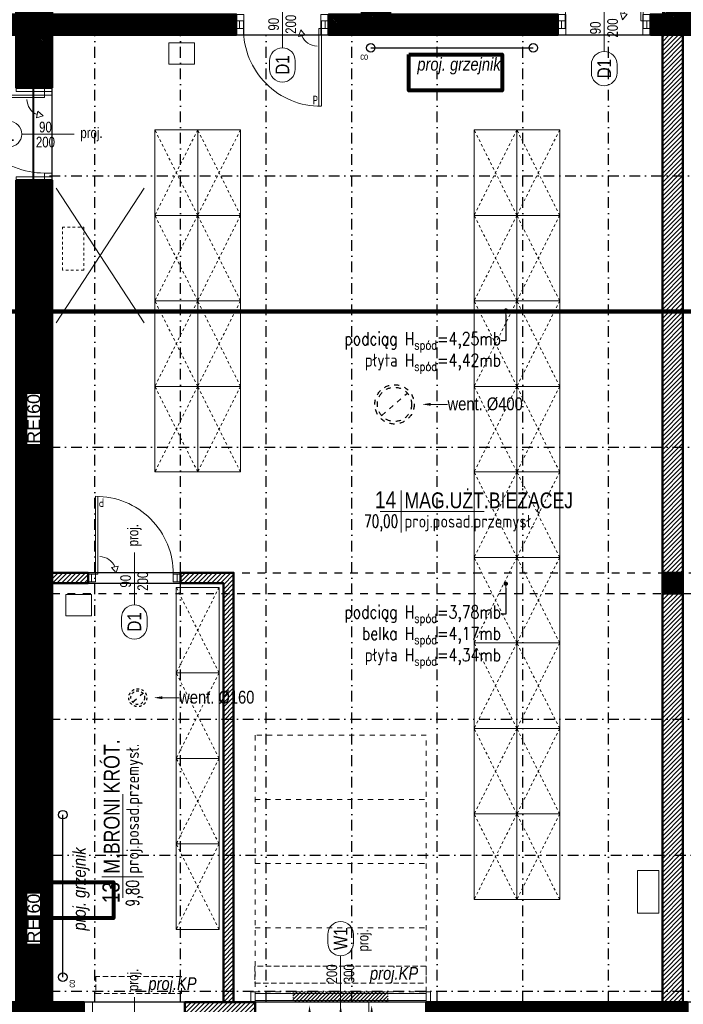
# Model space of a CAD drawing. Header units: centimetres. Extents: x -2715 to 104803, y -1446 to 32152.
# Tile 11 of 27: x 86648 to 87423, y -452 to 700. Entities that reach past the tile are written whole.
import ezdxf
from ezdxf import colors
from ezdxf.entities.mleader import LeaderData, LeaderLine
from ezdxf.enums import TextEntityAlignment as Align
from ezdxf.math import Vec2, Vec3

# ---------------------------------------------------------------- set-up
doc = ezdxf.new("R2010")
doc.units = ezdxf.units.CM
doc.header["$MEASUREMENT"] = 0
for name, pattern in [('Dash', [0.6, 0.3, -0.3]), ('DASHDOT2', [0.5, 0.25, -0.125, 0, -0.125]), ('HIDDEN', [9.525, 6.35, -3.175]), ('HIDDENX2', [19.05, 12.7, -6.35])]:
    doc.linetypes.add(name, pattern=pattern)
for name, color, linetype, lineweight in [('0_TXT', 7, 'Continuous', 15), ('0_TXT niewidoczne', 7, 'Continuous', 15), ('1_ hatch', 8, 'Continuous', 9), ('1_ projection', 9, 'HIDDENX2', 5), ('1_ przerywana  S_CONSTRUCTION', 124, 'DASHDOT2', 25), ('1_ view 1', 7, 'Continuous', 15), ('1_ wall STRUCT', 72, 'Continuous', 50), ('IS_obrys', 6, 'Continuous', 30)]:
    doc.layers.add(name, color=color, linetype=linetype, lineweight=lineweight)
doc.layers.add('1_ area', color=30, linetype='Continuous', lineweight=9, plot=False)
for name, color, linetype, lineweight, true_color in [('1_ doors proj.', 7, 'Continuous', 15, 0x1a8cff), ('1_ hatch proj.', 7, 'Continuous', 9, 0x1a8cff), ('1_ view 4 _ rozbiórka', 7, 'Dash', 9, 0xff0a0a), ('1_ wall STRUCT proj.', 7, 'Continuous', 50, 0x1a8cff), ('1_ wall STRUCT-DIV rozbiorka', 7, 'Continuous', 9, 0xff0a0a), ('2_ doors description proj.', 7, 'Continuous', 15, 0x1a8cff), ('2_ equipment proj._skrzynie', 7, 'Continuous', 9, 0x6a91a9), ('3_ PPOŻ  opisy', 7, 'Continuous', 18, 0x940000)]:
    doc.layers.add(name, color=color, linetype=linetype, lineweight=lineweight, true_color=true_color)
doc.styles.add('ARIAL', font='arial.ttf', dxfattribs={"width": 0.8})
doc.styles.add('BIKTS', font='bikromsw.shx', dxfattribs={"width": 0.85})
doc.styles.add('H_POM', font='ARIALN.TTF', dxfattribs={"width": 0.7, "height": 18})
doc.styles.get("Standard").update_dxf_attribs({"font": 'arial.ttf'})
doc.styles.add('TXT1', font='simplex.shx', dxfattribs={"width": 0.8})
doc.styles.add('TXT_D', font='arial.ttf')
doc.styles.add('TXT_M', font='romans.shx', dxfattribs={"width": 0.75, "oblique": 15})
doc.styles.add('TXT_S', font='romand.shx')
doc.linetypes.add('Rozbiö˘ka', pattern='A,7,[121,msgB.shx,S=1,R=0,X=0.5,Y=-1.826635],7', length=14)
doc.linetypes.add('TRACKS', pattern='A,0.15,[130,ltypeshp.shx,S=0.25,R=0,X=0,Y=0],0.15', length=0.3)
pattern_1 = [(45, (-154, -2e-12), (-2.65165043, 2.65165043), [])]

# ---------------------------------------------------------------- blocks, each defined once
blk = doc.blocks.new('vgfdbn vnbvmnvb')
for p, q in [((-104, 0), (-100.5, 0)), ((-95.5, 0), (-95.5, -9.1)), ((-4.5, -9.1), (-4.5, 0)), ((-4.5, 0), (0, 0)), ((0, 0), (3.5, 0)), ((-95.5, -9.1), (-100, -9.1)), ((-28.6, -10.4), (-23.3, -16.9)), ((-7.3, -9.1), (-7.3, -100)), ((0, -9.1), (-4.5, -9.1)), ((-4.5, -9.1), (-4.5, -100)), ((-23.3, -16.9), (-31, -18.5))]:
    blk.add_line(p, q)
for points in [[(-100, -9.1), (-100, 0), (-104, 0), (-104, -9.1)], [(-95.5, -9.1), (-95.5, 0), (-100, 0), (-100, -9.1)], [(0, -9.1), (0, 0), (-4.5, 0), (-4.5, -9.1)], [(4, -9.1), (4, 0), (0, 0), (0, -9.1)]]:
    blk.add_lwpolyline(points, close=True)
for points in [[(-50, -5.9), (-50, -4.9)], [(-28.6, -10.4), (-31, -18.5)], [(-4.5, -9.1), (-7.3, -9.1)]]:
    blk.add_lwpolyline(points)
for centre, radius, start, end in [((-5.1, -9.6), 90.4, 179.6651, 270.3349), ((-9.5, -10.4), 19.1, 202.5006, 270)]:
    blk.add_arc(centre, radius, start, end)
at = {"insert": (-14.4, -87.7), "char_height": 10, "width": 6.203, "attachment_point": 1, "style": 'H_POM'}
blk.add_mtext('P', dxfattribs=at)
blk = doc.blocks.new('vcfnbvcnbvm')
at = {"linetype": 'Dash', "ltscale": 20}
for points in [[(-205, 6), (-5, 6), (-5, 306), (-205, 306), (-205, 6)], [(-205, 231), (-5, 231)], [(-205, 156), (-5, 156)], [(-205, 81), (-5, 81)]]:
    blk.add_lwpolyline(points, dxfattribs=at)
for points in [[(-210, 6), (-205, 6), (-205, -6), (-210, -6), (-210, 6)], [(-210, 6), (-205, 6), (-205, -6), (-210, -6), (-210, 6)], [(-205, 4), (-5, 4), (-5, -4), (-205, -4), (-205, 6)], [(0, 6), (-5, 6), (-5, -6), (0, -6), (0, 6)], [(0, 6), (-5, 6), (-5, -6), (0, -6), (0, 6)]]:
    blk.add_lwpolyline(points)
blk = doc.blocks.new('_OZN.DRZWI')
blk.add_line((0, 0), (61.1, 0))
blk.add_lwpolyline([(-15, 15, -1), (-15, -15), (-25, -15, -1), (-25, 15)], format="xyb", close=True)
at = {"style": 'BIKTS', "width": 0.8}
blk.add_attdef('WYSOK', text='', height=8, rotation=0, dxfattribs=at).set_placement((27.6, 12.7), align=Align.TOP_CENTER)
for p in [(-20, 0), (75.1, 0)]:
    blk.add_attdef('OZN', text='', height=8, rotation=0, dxfattribs=at).set_placement(p, align=Align.MIDDLE)
blk.add_attdef('SZEROK', text='', height=8, rotation=0, dxfattribs=at).set_placement((27.6, -12.4), align=Align.CENTER)
blk = doc.blocks.new('VFDGFDHGF')
for p, q in [((4, 4.5), (0.5, 4.5)), ((8.5, 4.5), (4, 4.5)), ((8.5, -4.5), (8.5, 4.5)), ((99.5, 4.5), (99.5, -4.5)), ((108, 4.5), (104.5, 4.5)), ((4, -4.5), (8.5, -4.5)), ((8.5, -4.5), (8.5, -95.5)), ((11.3, -4.5), (11.3, -95.4)), ((32.6, -5.8), (27.3, -12.4)), ((99.5, -4.5), (104, -4.5)), ((27.3, -12.4), (35, -13.9))]:
    blk.add_line(p, q)
for points in [[(0, -4.5), (0, 4.5), (4, 4.5), (4, -4.5)], [(4, -4.5), (4, 4.5), (8.5, 4.5), (8.5, -4.5)], [(99.5, -4.5), (99.5, 4.5), (104, 4.5), (104, -4.5)], [(104, -4.5), (104, 4.5), (108, 4.5), (108, -4.5)]]:
    blk.add_lwpolyline(points, close=True)
for points in [[(8.5, -4.5), (11.3, -4.5)], [(32.6, -5.8), (35, -13.9)], [(54, -1.4), (54, -0.4)]]:
    blk.add_lwpolyline(points)
for centre, radius, start, end in [((9.1, -5.1), 90.4, 269.6651, 0.3349), ((13.5, -5.8), 19.1, 270, 337.4994)]:
    blk.add_arc(centre, radius, start, end)
at = {"insert": (18.4, -83.2), "char_height": 10, "width": 6.203, "attachment_point": 3, "style": 'H_POM'}
blk.add_mtext('L', dxfattribs=at)
blk = doc.blocks.new('fdgdfhfbgfh')
at = {"linetype": 'TRACKS', "ltscale": 10}
blk.add_lwpolyline([(0, 0), (190, 0)], dxfattribs=at)
for centre in [(0, 0), (190, 0)]:
    blk.add_circle(centre, 5)
at = {"style": 'BIKTS', "width": 0.8}
blk.add_attdef('W', text='', height=8, rotation=0, dxfattribs=at).set_placement((-7.6, -6.1), align=Align.TOP_CENTER)
blk = doc.blocks.new('MET')
at = {"layer": '0_TXT niewidoczne'}
for p, q in [((0, -20), (0, 20)), ((-20, 0), (78.66, 0))]:
    blk.add_line(p, q, dxfattribs=at)
at = {"style": 'TXT_D', "width": 0.8, "flags": 4}
blk.add_attdef('NUMER', text='', height=15, dxfattribs=at).set_placement((-6.73, 3.76), align=Align.RIGHT)
blk.add_attdef('NAZWA', (4.15, 3.76), '', height=15, dxfattribs=at)
at = {"layer": '0_TXT niewidoczne', "style": 'TXT_M', "width": 0.8, "flags": 4}
blk.add_attdef('M2', text='', height=12, dxfattribs=at).set_placement((-6.06, -15.36), align=Align.RIGHT)
blk.add_attdef('POSADZKA', (4.15, -15.36), '', height=12, dxfattribs=at)
blk = doc.blocks.new('_DOT')
at = {"color": 0, "linetype": 'ByBlock'}
blk.add_line((-0.5, 0), (-1, 0), dxfattribs=at)
at = {"color": 0, "linetype": 'ByBlock', "const_width": 0.5}
blk.add_lwpolyline([(-0.25, 0, 1), (0.25, 0, 1)], format="xyb", close=True, dxfattribs=at)
blk = doc.blocks.new('RDFEWFGRDGBFH')
at = {"layer": '0_TXT', "color": 150, "linetype": 'ByBlock', "lineweight": -2}
blk.add_line((0, -10), (0, -19.6), dxfattribs=at)
blk.add_open_spline([(0, -19.6), (-1.2, -20.8), (-4.4, -23.7), (4.7, -26.4), (0.8, -31.3), (-0.9, -32.6), (-1.1, -32.7)], degree=3, knots=[0, 0, 0, 0, 4.027858, 10.239386, 15.868897, 16.708323, 16.708323, 16.708323, 16.708323], dxfattribs=at)
at = {"layer": '0_TXT', "color": 150}
blk.add_solid([(-1.7, -10), (0, 0), (1.7, -10)], dxfattribs=at)
blk = doc.blocks.new('NAWIEW')
at = {"layer": '1_ hatch proj.', "linetype": 'Dash', "ltscale": 5}
h = blk.add_hatch(dxfattribs=at)
h.set_pattern_fill('ANSI31', color=256, scale=25)
h.set_pattern_definition([(45, (-87022.5463, 436.0692), (-2.20970869, 2.20970869), [])])
h.paths.add_polyline_path([(-55.3, -13), (55.3, -13), (55.3, -1), (-55.3, -1)])
blk.add_lwpolyline([(-55.3, -13), (55.3, -13), (55.3, -1), (-55.3, -1)], close=True, dxfattribs=at)
at = {"layer": '0_TXT'}
for p in [(-36.3, -16.9), (0, -16.9)]:
    blk.add_blockref('RDFEWFGRDGBFH', p, dxfattribs=at)
at = {"layer": '0_TXT', "xscale": -1}
blk.add_blockref('RDFEWFGRDGBFH', (36.3, -16.9), dxfattribs=at)
blk = doc.blocks.new('vcvcbv')
blk.add_lwpolyline([(-100, 50), (0, 50), (0, 0), (-100, 0), (-100, 50)])
at = {"linetype": 'Dash', "ltscale": 10}
blk.add_lwpolyline([(-100, 0), (0, 50), (0, 0), (-100, 50), (-100, 0)], dxfattribs=at)
blk = doc.blocks.new('sdadsfsdfd')
at = {"layer": '2_ equipment proj._skrzynie', "rotation": 90}
for p in [(-373, 100), (-323, 100), (0, 100), (50, 100), (-373, 0), (-323, 0), (0, 0), (50, 0), (-373, -100), (-323, -100), (0, -100), (50, -100), (-373, -200), (-323, -200), (0, -200), (50, -200), (0, -300), (50, -300), (0, -400), (50, -400), (-348, -435), (0, -500), (50, -500), (-348, -535), (0, -600), (50, -600), (-348, -635), (0, -700), (50, -700), (-348, -735)]:
    blk.add_blockref('vcvcbv', p, dxfattribs=at)
blk = doc.blocks.new('hgfhgjgjj')
at = {"layer": '1_ przerywana  S_CONSTRUCTION', "color": 150, "linetype": 'Dash', "ltscale": 20}
blk.add_lwpolyline([(-15, -13.2), (15, 13.2)], dxfattribs=at)
for radius in [23, 20]:
    blk.add_circle((0, 0), radius, dxfattribs=at)
at = {"layer": '0_TXT', "color": 150}
ml = blk.add_multileader_mtext('Standard', dxfattribs=at)
ml.set_content('{\\fArial Narrow|b0|i0|c238|p34;\\H83.333333x;went. %%C400} ')
ml.set_leader_properties()
ml.build(insert=Vec2(0, 0))
ml.multileader.update_dxf_attribs({"dogleg_length": 0.36, "arrow_head_size": 10})
ctx = ml.context
ctx.base_point, ctx.char_height, ctx.arrow_head_size, ctx.landing_gap_size, ctx.plane_origin = Vec3(61.9, 0), 0.18, 10, 0.09, Vec3(32.3, 0)
notes = []
notes.append((ctx, [(0, (1, 1, 0), (61.5, 0), (1, 0), 0.36, [(0, [(32.3, 0)], 0, [])])]))
ctx.mtext.insert, ctx.mtext.flow_direction = Vec3(62, 8.1), 5
for ctx, leaders in notes:
    for number, flags, end, landing, length, lines in leaders:
        leader = LeaderData()
        leader.index, (leader.has_last_leader_line, leader.has_dogleg_vector, leader.attachment_direction) = number, flags
        leader.last_leader_point, leader.dogleg_vector, leader.dogleg_length = Vec3(end), Vec3(landing), length
        for number, points, colour, breaks in lines:
            line = LeaderLine()
            line.index, line.vertices, line.color, line.breaks = number, Vec3.list(points), colors.encode_raw_color(colour), breaks
            leader.lines.append(line)
        ctx.leaders.append(leader)
blk = doc.blocks.new('frgfdhgfhgf')
at = {"layer": '1_ przerywana  S_CONSTRUCTION', "color": 150, "linetype": 'Dash', "ltscale": 20}
blk.add_lwpolyline([(-6, -5.3), (6, 5.3)], dxfattribs=at)
at = {"layer": '1_ przerywana  S_CONSTRUCTION', "color": 150, "linetype": 'Dash', "ltscale": 10}
for radius in [10.5, 8]:
    blk.add_circle((0, 0), radius, dxfattribs=at)
at = {"layer": '0_TXT', "color": 150}
ml = blk.add_multileader_mtext('Standard', dxfattribs=at)
ml.set_content('{\\fArial Narrow|b0|i0|c238|p34;\\H83.333333x;went. %%C160}', color=150)
ml.set_leader_properties()
ml.build(insert=Vec2(0, 0))
ml.multileader.update_dxf_attribs({"dogleg_length": 0.36, "arrow_head_size": 10})
ctx = ml.context
ctx.base_point, ctx.char_height, ctx.arrow_head_size, ctx.landing_gap_size, ctx.plane_origin = Vec3(48.3, 0), 0.18, 10, 0.09, Vec3(18.7, 0)
notes = []
notes.append((ctx, [(0, (1, 1, 0), (47.9, 0), (1, 0), 0.36, [(0, [(18.7, 0)], 0, [])])]))
ctx.mtext.insert, ctx.mtext.flow_direction = Vec3(48.4, 8.1), 5
for ctx, leaders in notes:
    for number, flags, end, landing, length, lines in leaders:
        leader = LeaderData()
        leader.index, (leader.has_last_leader_line, leader.has_dogleg_vector, leader.attachment_direction) = number, flags
        leader.last_leader_point, leader.dogleg_vector, leader.dogleg_length = Vec3(end), Vec3(landing), length
        for number, points, colour, breaks in lines:
            line = LeaderLine()
            line.index, line.vertices, line.color, line.breaks = number, Vec3.list(points), colors.encode_raw_color(colour), breaks
            leader.lines.append(line)
        ctx.leaders.append(leader)

msp = doc.modelspace()

# ---------------------------------------------------------------- hatches: boundary and pattern name
at = {"layer": '1_ hatch'}
h = msp.add_hatch(dxfattribs=at)
h.set_pattern_fill('ANSI31', color=256, scale=10)
h.paths.add_polyline_path([(86685.55, 619.93), (86650.07, 619.93), (86643.55, 619.93), (86643.55, 681.93), (86544.51, 681.93), (86544.51, 705.93), (86643.55, 705.93), (86643.55, 831.93), (86548.51, 831.93), (86548.51, 861.93), (86643.55, 861.93), (86643.55, 1206.93), (86830.55, 1206.93), (86830.55, 1166.93), (86685.55, 1166.93), (86685.55, 705.93), (86900.55, 705.93), (86900.55, 681.93), (86685.55, 681.93)])
h = msp.add_hatch(dxfattribs=at)
h.set_pattern_fill('ANSI31', color=256, scale=10)
h.paths.add_polyline_path([(87008.55, 681.93), (87008.55, 705.93), (87047.55, 705.93), (87047.55, 1166.93), (87030.55, 1166.93), (87030.55, 1206.93), (87093.55, 1206.93), (87093.55, 1166.93), (87080.55, 1166.93), (87080.55, 705.93), (87276.55, 705.93), (87276.55, 681.93)])
h = msp.add_hatch(dxfattribs=at)
h.set_pattern_fill('ANSI31', color=256, scale=10)
h.paths.add_polyline_path([(87384.55, 681.93), (87384.55, 705.93), (87399.55, 705.93), (87399.55, 1166.93), (87293.55, 1166.93), (87293.55, 1206.93), (87449.55, 1206.93), (87449.55, 1166.93), (87432.55, 1166.93), (87432.55, 705.93), (87451.55, 705.93), (87451.55, 681.93)])
h = msp.add_hatch(dxfattribs=at)
h.set_pattern_fill('ANSI31', color=256, scale=10)
h.paths.add_polyline_path([(86636.55, -489.07), (86636.55, -449.07), (86643.55, -449.07), (86643.55, 511.93), (86685.55, 511.93), (86685.55, -449.07), (86722.55, -449.07), (86722.55, -489.07)])
h = msp.add_hatch(dxfattribs=at)
h.set_pattern_fill('ANSI31', color=256, scale=10)
h.paths.add_polyline_path([(87398.55, 28.93), (87398.55, 52.93), (87422.55, 52.93), (87422.55, 28.93)])
h = msp.add_hatch(dxfattribs=at)
h.set_pattern_fill('ANSI31', color=256, scale=10)
h.paths.add_polyline_path([(87122.55, -489.07), (87122.55, -449.07), (87427.71, -449.07), (87427.71, -489.07)])
at = {"layer": '1_ hatch proj.'}
h = msp.add_hatch(dxfattribs=at)
h.set_pattern_fill('ANSI31', color=256, scale=30)
h.set_pattern_definition(pattern_1)
h.paths.add_polyline_path([(87398.55, 52.93), (87398.55, 681.93), (87422.55, 681.93), (87422.55, 52.93)])
h = msp.add_hatch(dxfattribs=at)
h.set_pattern_fill('ANSI31', color=256, scale=30)
h.set_pattern_definition([(45, (-85754.17, 1443.147), (-2.65165043, 2.65165043), [])])
h.paths.add_polyline_path([(86685.55, 40.93), (86727.55, 40.93), (86727.55, 52.93), (86685.55, 52.93)])
h = msp.add_hatch(dxfattribs=at)
h.set_pattern_fill('ANSI31', color=256, scale=30)
h.set_pattern_definition(pattern_1)
h.paths.add_polyline_path([(86897.55, -449.07), (86897.55, 52.93), (86835.55, 52.93), (86835.55, 40.93), (86885.55, 40.93), (86885.55, -449.07)])
h = msp.add_hatch(dxfattribs=at)
h.set_pattern_fill('ANSI31', color=256, scale=30)
h.set_pattern_definition([(45, (-154, -653), (-2.65165043, 2.65165043), [])])
h.paths.add_polyline_path([(87398.55, -449.07), (87398.55, 28.93), (87422.55, 28.93), (87422.55, -449.07)])
h = msp.add_hatch(dxfattribs=at)
h.set_pattern_fill('ANSI31', color=256, scale=30)
h.set_pattern_definition([(45, (-154, -2e-12), (-2.65165043, 2.65165043), [])])
h.paths.add_polyline_path([(86922.55, -489.07), (86840.55, -489.07), (86840.55, -449.07), (86922.55, -449.07)])

# ---------------------------------------------------------------- linework, layer by layer
at = {"layer": '1_ area'}
msp.add_lwpolyline([(87422.55, -449.07), (87422.55, 681.93), (88099.55, 681.93), (88099.55, -449.07), (87422.55, -449.07)], dxfattribs=at)
at = {"layer": '1_ projection'}
msp.add_lwpolyline([(86732.55, -449.07), (87055.55, -449.07)], dxfattribs=at)
at = {"layer": '1_ przerywana  S_CONSTRUCTION', "ltscale": 50}
for points in [[(86735.55, -449.07), (86735.55, 681.93)], [(86835.55, -449.07), (86835.55, 681.93)], [(86935.55, -449.07), (86935.55, 681.93)], [(87035.55, -449.07), (87035.55, 681.93)], [(87135.55, -449.07), (87135.55, 681.93)], [(87235.55, -449.07), (87235.55, 681.93)], [(87335.55, -449.07), (87335.55, 681.93)], [(86682.49, 517.05), (89183.49, 517.93)], [(86682.55, 199.93), (89183.55, 199.93)], [(86682.55, -118.07), (89183.55, -118.07)], [(86685.55, -277.07), (89183.55, -277.07)], [(86682.55, -436.07), (89183.55, -436.07)]]:
    msp.add_lwpolyline(points, dxfattribs=at)
at = {"layer": '1_ przerywana  S_CONSTRUCTION', "color": 18, "ltscale": 100, "const_width": 5}
msp.add_lwpolyline([(86215.55, 358.41), (89183.55, 358.93)], dxfattribs=at)
at = {"layer": '1_ przerywana  S_CONSTRUCTION', "linetype": 'Dash', "ltscale": 30}
for points in [[(86835.55, 52.93), (89158.55, 52.93)], [(86685.55, 28.93), (89158.55, 28.93)]]:
    msp.add_lwpolyline(points, dxfattribs=at)
at = {"layer": '1_ view 4 _ rozbiórka', "lineweight": 20, "ltscale": 10}
msp.add_lwpolyline([(86697.46, 406.98), (86697.46, 456.98), (86722.46, 456.98), (86722.46, 406.98), (86697.46, 406.98)], dxfattribs=at)
at = {"layer": '1_ wall STRUCT'}
for points in [[(86685.55, 619.93), (86650.07, 619.93), (86643.55, 619.93), (86643.55, 681.93), (86544.51, 681.93), (86544.51, 705.93), (86643.55, 705.93), (86643.55, 831.93), (86548.51, 831.93), (86548.51, 861.93), (86643.55, 861.93), (86643.55, 1206.93), (86830.55, 1206.93), (86830.55, 1166.93), (86685.55, 1166.93), (86685.55, 705.93), (86900.55, 705.93), (86900.55, 681.93), (86685.55, 681.93), (86685.55, 619.93)], [(87008.55, 681.93), (87008.55, 705.93), (87047.55, 705.93), (87047.55, 1166.93), (87030.55, 1166.93), (87030.55, 1206.93), (87093.55, 1206.93), (87093.55, 1166.93), (87080.55, 1166.93), (87080.55, 705.93), (87276.55, 705.93), (87276.55, 681.93), (87008.55, 681.93)], [(87384.55, 681.93), (87384.55, 705.93), (87399.55, 705.93), (87399.55, 1166.93), (87293.55, 1166.93), (87293.55, 1206.93), (87449.55, 1206.93), (87449.55, 1166.93), (87432.55, 1166.93), (87432.55, 705.93), (87451.55, 705.93), (87451.55, 681.93), (87384.55, 681.93)], [(86636.55, -489.07), (86636.55, -449.07), (86643.55, -449.07), (86643.55, 511.93), (86685.55, 511.93), (86685.55, -449.07), (86722.55, -449.07), (86722.55, -489.07), (86636.55, -489.07)], [(87398.55, 28.93), (87398.55, 52.93), (87422.55, 52.93), (87422.55, 28.93), (87398.55, 28.93)], [(87122.55, -489.07), (87122.55, -449.07), (87427.71, -449.07), (87427.71, -489.07), (87122.55, -489.07)]]:
    msp.add_lwpolyline(points, dxfattribs=at)
at = {"layer": '1_ wall STRUCT proj.'}
for points in [[(87398.55, 52.93), (87398.55, 681.93), (87422.55, 681.93), (87422.55, 52.93), (87398.55, 52.93)], [(86685.55, 40.93), (86727.55, 40.93), (86727.55, 52.93), (86685.55, 52.93), (86685.55, 40.93)], [(87398.55, -449.07), (87398.55, 28.93), (87422.55, 28.93), (87422.55, -449.07), (87398.55, -449.07)], [(86922.55, -489.07), (86840.55, -489.07), (86840.55, -449.07), (86922.55, -449.07), (86922.55, -489.07)]]:
    msp.add_lwpolyline(points, dxfattribs=at)
msp.add_lwpolyline([(86897.55, -449.07), (86897.55, 52.93), (86835.55, 52.93), (86835.55, 40.93), (86885.55, 40.93), (86885.55, -449.07)], close=True, dxfattribs=at)
at = {"layer": '1_ wall STRUCT-DIV rozbiorka', "linetype": 'Rozbiö˘ka'}
for points in [[(86900.55, 681.93), (86909.55, 681.93), (86909.55, 705.93), (86900.55, 705.93)], [(87008.55, 681.93), (86999.55, 681.93), (86999.55, 705.93), (87008.55, 705.93)], [(87276.55, 681.93), (87285.55, 681.93), (87285.55, 705.93), (87276.55, 705.93)], [(87384.55, 681.93), (87375.55, 681.93), (87375.55, 705.93), (87384.55, 705.93)], [(86685.55, 619.93), (86685.55, 615.93), (86643.55, 615.93), (86643.55, 619.93)], [(86643.55, 511.93), (86643.55, 515.93), (86685.55, 515.93), (86685.55, 511.93)], [(86690.33, 502.93), (86793.01, 345.18)], [(86690.33, 345.18), (86793.01, 502.93)], [(86722.55, -449.07), (86732.55, -449.07), (86732.55, -489.07), (86722.55, -489.07)], [(87122.55, -449.07), (87055.55, -449.07), (87055.55, -489.07), (87122.55, -489.07)]]:
    msp.add_lwpolyline(points, dxfattribs=at)
at = {"layer": '1_ wall STRUCT-DIV rozbiorka', "linetype": 'Rozbiö˘ka', "lineweight": 9, "ltscale": 2.5}
msp.add_lwpolyline([(86722.55, -449.28), (86840.55, -449.07)], dxfattribs=at)
at = {"layer": '3_ PPOŻ  opisy', "linetype": 'HIDDEN', "ltscale": 2.5, "const_width": 2.5}
msp.add_lwpolyline([(86663.55, 1229.82), (86663.55, -507.59)], dxfattribs=at)
at = {"layer": '3_ PPOŻ  opisy', "linetype": 'Continuous', "lineweight": 20, "ltscale": 3}
for points in [[(86821.91, 672.87), (86851.91, 672.87), (86851.91, 647.87), (86821.91, 647.87), (86821.91, 672.87)], [(86701.52, 27.63), (86731.52, 27.63), (86731.52, 2.63), (86701.52, 2.63), (86701.52, 27.63)], [(87369.48, -345.02), (87369.48, -295.02), (87394.48, -295.02), (87394.48, -345.02), (87369.48, -345.02)]]:
    msp.add_lwpolyline(points, dxfattribs=at)
at = {"layer": 'IS_obrys'}
msp.add_lwpolyline([(87422.55, 681.93), (88099.55, 681.93), (88099.55, -449.09), (87422.55, -449.09)], close=True, dxfattribs=at)

# ---------------------------------------------------------------- block references
at = {"layer": '0_TXT'}
ref = msp.add_blockref('MET', (87093.52, 124.73), dxfattribs=dict(at, xscale=1.23, yscale=1.23, zscale=1.23, rotation=359.9999999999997))
ref.add_attrib('NUMER', '14', dxfattribs={"layer": '0', "height": 20, "style": 'TXT_D', "width": 0.8, "flags": 4}).set_placement((87087.56, 128.42), align=Align.RIGHT)
ref.add_attrib('NAZWA', 'MAG.UŻT.BIEŻĄCEJ', (87097.21, 128.42), dxfattribs={"layer": '0', "height": 18.45, "style": 'TXT_D', "width": 0.8, "flags": 4})
ref.add_attrib('M2', '70,00', dxfattribs={"layer": '0', "height": 14.76, "style": 'TXT_S', "width": 0.7, "flags": 4}).set_placement((87089.83, 105.84), align=Align.RIGHT)
ref.add_attrib('POSADZKA', 'proj.posad.przemysł.', (87097.21, 105.84), dxfattribs={"layer": '0', "color": 150, "height": 14.76, "style": 'TXT_S', "width": 0.8, "flags": 4})
for name, p in [('frgfdhgfhgf', (86785.55, -93.07)), ('NAWIEW', (87022.55, -436.07))]:
    msp.add_blockref(name, p, dxfattribs=at)
at = {"layer": '1_ doors proj.'}
for name, p, rotation in [('VFDGFDHGF', (87384.55, 693.93), 180), ('VFDGFDHGF', (86681, 619.93), 270), ('vgfdbn vnbvmnvb', (86731.55, 42.38), 180)]:
    msp.add_blockref(name, p, dxfattribs=dict(at, rotation=rotation))
for name, p in [('vgfdbn vnbvmnvb', (87004.55, 698.48)), ('vcfnbvcnbvm', (87127.55, -443.07))]:
    msp.add_blockref(name, p, dxfattribs=at)
at = {"layer": '1_ view 1'}
msp.add_blockref('hgfhgjgjj', (87085.55, 249.93), dxfattribs=at)
at = {"layer": '2_ doors description proj.'}
ref = msp.add_blockref('_OZN.DRZWI', (86954.55, 666.8), dxfattribs=dict(at, rotation=90))
ref.add_attrib('OZN', 'proj.', dxfattribs={"layer": '0', "color": 7, "lineweight": 5, "height": 12.5, "rotation": 90, "style": 'BIKTS', "width": 0.8}).set_placement((86954.55, 748.2), align=Align.MIDDLE)
ref.add_attrib('WYSOK', '200', dxfattribs={"layer": '0', "color": 7, "lineweight": 5, "height": 12.5, "rotation": 90, "style": 'BIKTS', "width": 0.8}).set_placement((86958.09, 694.39), align=Align.TOP_CENTER)
ref.add_attrib('SZEROK', '90', dxfattribs={"layer": '0', "color": 7, "lineweight": 5, "height": 12.5, "rotation": 90, "style": 'BIKTS', "width": 0.8}).set_placement((86950.53, 694.39), align=Align.CENTER)
ref.add_attrib('OZN', 'D1', dxfattribs={"layer": '0', "color": 7, "lineweight": 5, "height": 16, "rotation": 90, "style": 'ARIAL', "width": 0.8}).set_placement((86954.55, 646.8), align=Align.MIDDLE)
ref = msp.add_blockref('_OZN.DRZWI', (87330.55, 662.53), dxfattribs=dict(at, rotation=90))
ref.add_attrib('OZN', 'proj.', dxfattribs={"layer": '0', "color": 7, "lineweight": 5, "height": 12.5, "rotation": 90, "style": 'BIKTS', "width": 0.8}).set_placement((87330.55, 743.94), align=Align.MIDDLE)
ref.add_attrib('WYSOK', '200', dxfattribs={"layer": '0', "color": 7, "lineweight": 5, "height": 12.5, "rotation": 90, "style": 'BIKTS', "width": 0.8}).set_placement((87334.09, 690.12), align=Align.TOP_CENTER)
ref.add_attrib('SZEROK', '90', dxfattribs={"layer": '0', "color": 7, "lineweight": 5, "height": 12.5, "rotation": 90, "style": 'BIKTS', "width": 0.8}).set_placement((87326.53, 690.12), align=Align.CENTER)
ref.add_attrib('OZN', 'D1', dxfattribs={"layer": '0', "color": 7, "lineweight": 5, "height": 16, "rotation": 90, "style": 'ARIAL', "width": 0.8}).set_placement((87330.55, 642.53), align=Align.MIDDLE)
ref = msp.add_blockref('_OZN.DRZWI', (86650.09, 565.93), dxfattribs=dict(at, xscale=-1, rotation=180))
ref.add_attrib('OZN', 'proj.', dxfattribs={"layer": '0', "color": 7, "lineweight": 5, "height": 12.5, "style": 'BIKTS', "width": 0.8}).set_placement((86731.49, 565.93), align=Align.MIDDLE)
ref.add_attrib('WYSOK', '200', dxfattribs={"layer": '0', "color": 7, "lineweight": 5, "height": 12.5, "style": 'BIKTS', "width": 0.8}).set_placement((86677.68, 562.86), align=Align.TOP_CENTER)
ref.add_attrib('SZEROK', '90', dxfattribs={"layer": '0', "color": 7, "lineweight": 5, "height": 12.5, "style": 'BIKTS', "width": 0.8}).set_placement((86677.68, 567.93), align=Align.CENTER)
ref.add_attrib('OZN', 'D1', dxfattribs={"layer": '0', "color": 7, "lineweight": 5, "height": 16, "style": 'ARIAL', "width": 0.8}).set_placement((86630.09, 565.93), align=Align.MIDDLE)
ref = msp.add_blockref('_OZN.DRZWI', (86781.55, 15.53), dxfattribs=dict(at, rotation=90))
ref.add_attrib('OZN', 'proj.', dxfattribs={"layer": '0', "color": 7, "lineweight": 5, "height": 12.5, "rotation": 90, "style": 'BIKTS', "width": 0.8}).set_placement((86781.55, 96.94), align=Align.MIDDLE)
ref.add_attrib('WYSOK', '200', dxfattribs={"layer": '0', "color": 7, "lineweight": 5, "height": 12.5, "rotation": 90, "style": 'BIKTS', "width": 0.8}).set_placement((86785.09, 43.12), align=Align.TOP_CENTER)
ref.add_attrib('SZEROK', '90', dxfattribs={"layer": '0', "color": 7, "lineweight": 5, "height": 12.5, "rotation": 90, "style": 'BIKTS', "width": 0.8}).set_placement((86777.53, 43.12), align=Align.CENTER)
ref.add_attrib('OZN', 'D1', dxfattribs={"layer": '0', "color": 7, "lineweight": 5, "height": 16, "rotation": 90, "style": 'ARIAL', "width": 0.8}).set_placement((86781.55, -4.47), align=Align.MIDDLE)
ref = msp.add_blockref('_OZN.DRZWI', (87022.55, -394.9), dxfattribs=dict(at, xscale=-1, rotation=89.99999999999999))
ref.add_attrib('OZN', 'proj.', dxfattribs={"layer": '0', "color": 7, "lineweight": 5, "height": 12.5, "rotation": 90, "style": 'BIKTS', "width": 0.8}).set_placement((87050.37, -376.85), align=Align.MIDDLE)
ref.add_attrib('WYSOK', '300', dxfattribs={"layer": '0', "color": 7, "lineweight": 5, "height": 12.5, "rotation": 90, "style": 'BIKTS', "width": 0.8}).set_placement((87026.09, -415.86), align=Align.TOP_CENTER)
ref.add_attrib('SZEROK', '200', dxfattribs={"layer": '0', "color": 7, "lineweight": 5, "height": 12.5, "rotation": 90, "style": 'BIKTS', "width": 0.8}).set_placement((87018.53, -416.06), align=Align.CENTER)
ref.add_attrib('OZN', 'W1', dxfattribs={"layer": '0', "color": 7, "lineweight": 5, "height": 16, "rotation": 90, "style": 'ARIAL', "width": 0.8}).set_placement((87022.55, -374.9), align=Align.MIDDLE)
ref = msp.add_blockref('_OZN.DRZWI', (86781.55, -504.48), dxfattribs=dict(at, rotation=90.00000000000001))
ref.add_attrib('OZN', 'proj.', dxfattribs={"layer": '0', "color": 7, "lineweight": 5, "height": 12.5, "rotation": 90, "style": 'BIKTS', "width": 0.8}).set_placement((86781.55, -423.07), align=Align.MIDDLE)
ref.add_attrib('WYSOK', '200', dxfattribs={"layer": '0', "color": 7, "lineweight": 5, "height": 12.5, "rotation": 90, "style": 'BIKTS', "width": 0.8}).set_placement((86785.09, -476.88), align=Align.TOP_CENTER)
ref.add_attrib('SZEROK', '100', dxfattribs={"layer": '0', "color": 7, "lineweight": 5, "height": 12.5, "rotation": 90, "style": 'BIKTS', "width": 0.8}).set_placement((86777.53, -476.88), align=Align.CENTER)
ref.add_attrib('OZN', 'Dz2', dxfattribs={"layer": '0', "color": 7, "lineweight": 5, "height": 16, "rotation": 90, "style": 'ARIAL', "width": 0.8}).set_placement((86781.55, -524.48), align=Align.MIDDLE)
at = {"layer": 'Defpoints'}
msp.add_blockref('fdgdfhfbgfh', (87057.73, 666.93), dxfattribs=at).add_auto_attribs({'W': 'co'})
at = {"layer": 'Defpoints', "rotation": 90}
msp.add_blockref('fdgdfhfbgfh', (86698, -419.88), dxfattribs=at).add_auto_attribs({'W': 'co'})

# ---------------------------------------------------------------- leaders
at = {"layer": '0_TXT'}
ml = msp.add_multileader_mtext('Standard', dxfattribs=at)
ml.set_content('\\A1;podciąg H{\\H0.7x;\\S^ spód;}=4,25mb\\Ppłyta H{\\H0.7x;\\S^ spód;}=4,42mb    ', style='TXT1')
ml.set_leader_properties()
ml.set_arrow_properties(name='DOT')
ml.build(insert=Vec2(0, 0))
ml.multileader.update_dxf_attribs({"dogleg_length": 5.69, "arrow_head_size": 5})
ctx = ml.context
ctx.base_point, ctx.char_height, ctx.arrow_head_size, ctx.landing_gap_size, ctx.plane_origin = Vec3(87008.79, 324.24), 15, 5, 0.09, Vec3(87245.46, 346.3)
ctx.text_align_type = 2
notes = []
notes.append((ctx, [(0, (1, 1, 0), (87215.69, 324.24), (-1, 0), 5.69, [(0, [(87215.69, 359.71)], 0, [])])]))
ctx.mtext.insert, ctx.mtext.alignment, ctx.mtext.flow_direction = Vec3(87209.91, 334.24), 3, 5
ml = msp.add_multileader_mtext('Standard', dxfattribs=at)
ml.set_content('\\A1;podciąg H{\\H0.7x;\\S^ spód;}=3,78mb\\Pbelka H{\\H0.7x;\\S^ spód;}=4,17mb\\Ppłyta H{\\H0.7x;\\S^ spód;}=4,34mb    ', style='TXT1')
ml.set_leader_properties()
ml.set_arrow_properties(name='DOT')
ml.build(insert=Vec2(0, 0))
ml.multileader.update_dxf_attribs({"dogleg_length": 5.69, "arrow_head_size": 5})
ctx = ml.context
ctx.base_point, ctx.char_height, ctx.arrow_head_size, ctx.landing_gap_size, ctx.plane_origin = Vec3(87008.79, 4.68), 15, 5, 0.09, Vec3(87245.46, 26.74)
ctx.text_align_type = 2
notes.append((ctx, [(0, (1, 1, 0), (87215.69, 4.68), (-1, 0), 5.69, [(0, [(87215.69, 40.15)], 0, [])])]))
ctx.mtext.insert, ctx.mtext.alignment, ctx.mtext.flow_direction = Vec3(87209.91, 14.68), 3, 5
for ctx, leaders in notes:
    for number, flags, end, landing, length, lines in leaders:
        leader = LeaderData()
        leader.index, (leader.has_last_leader_line, leader.has_dogleg_vector, leader.attachment_direction) = number, flags
        leader.last_leader_point, leader.dogleg_vector, leader.dogleg_length = Vec3(end), Vec3(landing), length
        for number, points, colour, breaks in lines:
            line = LeaderLine()
            line.index, line.vertices, line.color, line.breaks = number, Vec3.list(points), colors.encode_raw_color(colour), breaks
            leader.lines.append(line)
        ctx.leaders.append(leader)

# ---------------------------------------------------------------- next in the draw order: texts
at = {"layer": '0_TXT', "color": 7, "insert": (86709.75, -366.52), "char_height": 15, "width": 99.626, "attachment_point": 1, "rotation": 90, "line_spacing_factor": 0.8, "style": 'TXT_D', "bg_fill": 3, "box_fill_scale": 1, "bg_fill_color": 256, "bg_fill_transparency": 0}
msp.add_mtext('\\pxqc;{\\fArial Narrow|b0|i1|c238|p34;\\C150;proj. grzejnik}', dxfattribs=at)
at = {"layer": 'Defpoints', "color": 1, "insert": (87111.1, 655.19), "char_height": 15, "width": 99.626, "attachment_point": 1, "line_spacing_factor": 0.8, "style": 'TXT_D', "bg_fill": 3, "box_fill_scale": 1, "bg_fill_color": 256, "bg_fill_transparency": 0}
msp.add_mtext('\\pxqc;{\\fArial Narrow|b0|i1|c238|p34;\\C150;proj. grzejnik}', dxfattribs=at)

# ---------------------------------------------------------------- next in the draw order: linework, layer by layer
at = {"layer": '1_ area'}
for points in [[(89158.55, -449.07), (86255.55, -449.07), (86255.55, 1166.93), (89158.55, 1166.93)], [(86685.55, -449.07), (89158.55, -449.07), (89158.55, 1166.93), (86685.55, 1166.93)]]:
    msp.add_lwpolyline(points, close=True, dxfattribs=at)
for points in [[(86685.55, 681.93), (86685.55, 52.93), (86897.55, 52.93), (86897.55, -449.07), (87398.55, -449.07), (87398.55, 681.93), (86685.55, 681.93)], [(86685.55, -449.07), (86885.55, -449.07), (86885.55, 40.93), (86685.55, 40.93), (86685.55, -449.07)]]:
    msp.add_lwpolyline(points, dxfattribs=at)
at = {"layer": 'Defpoints', "color": 6, "lineweight": 80}
msp.add_lwpolyline([(87102.17, 658.85), (87211.17, 658.85), (87211.17, 616.85), (87102.17, 616.85)], close=True, dxfattribs=at)

# ---------------------------------------------------------------- next in the draw order: block references
at = {"layer": '0_TXT'}
ref = msp.add_blockref('MET', (86767.99, -302.58), dxfattribs=dict(at, xscale=1.23, yscale=1.23, zscale=1.23, rotation=89.99999999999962))
ref.add_attrib('NUMER', '13', dxfattribs={"layer": '0', "height": 20, "rotation": 90, "style": 'TXT_D', "width": 0.8, "flags": 4}).set_placement((86764.3, -308.55), align=Align.RIGHT)
ref.add_attrib('NAZWA', 'M.BRONI KRÓT.', (86764.3, -298.89), dxfattribs={"layer": '0', "height": 18.45, "rotation": 90, "style": 'TXT_D', "width": 0.8, "flags": 4})
ref.add_attrib('M2', '9,80', dxfattribs={"layer": '0', "height": 14.76, "rotation": 90, "style": 'TXT_S', "width": 0.7, "flags": 4}).set_placement((86786.89, -306.27), align=Align.RIGHT)
ref.add_attrib('POSADZKA', 'proj.posad.przemysł.', (86786.89, -298.89), dxfattribs={"layer": '0', "color": 150, "height": 14.76, "rotation": 90, "style": 'TXT_S', "width": 0.8, "flags": 4})
at = {"layer": '2_ equipment proj._skrzynie'}
msp.add_blockref('sdadsfsdfd', (87228.55, 470.93), dxfattribs=at)

# ---------------------------------------------------------------- next in the draw order: texts
at = {"layer": '0_TXT', "color": 7, "char_height": 15, "width": 62.2527, "attachment_point": 1, "line_spacing_factor": 0.8, "style": 'TXT_D', "bg_fill": 3, "box_fill_scale": 1, "bg_fill_color": 256, "bg_fill_transparency": 0}
for insert in [(87053.91, -407.92), (86795.02, -419.92)]:
    msp.add_mtext('\\pxqc;{\\fArial Narrow|b0|i1|c238|p34;\\C150;proj.KP}', dxfattribs=dict(at, insert=insert))
at = {"layer": '3_ PPOŻ  opisy', "char_height": 15, "width": 58.5233, "attachment_point": 1, "rotation": 90, "style": 'TXT_D', "bg_fill": 3, "box_fill_scale": 1, "bg_fill_color": 1, "bg_fill_transparency": 0}
for insert in [(86656.38, 203.69), (86656.38, -380.62)]:
    msp.add_mtext('\\pxqc;REI60', dxfattribs=dict(at, insert=insert))

# ---------------------------------------------------------------- next in the draw order: linework, layer by layer
at = {"layer": '0_TXT', "color": 150, "linetype": 'HIDDEN'}
for points in [[(86922.44, -427.07), (87122.44, -427.07), (87122.44, -407.07), (86922.44, -407.07), (86922.44, -427.07)], [(86736.62, -439.07), (86836.62, -439.07), (86836.62, -419.07), (86736.62, -419.07), (86736.62, -439.07)]]:
    msp.add_lwpolyline(points, dxfattribs=at)
at = {"layer": 'Defpoints', "color": 6, "lineweight": 80}
msp.add_lwpolyline([(86648, -308.88), (86757, -308.88), (86757, -350.88), (86648, -350.88)], close=True, dxfattribs=at)
at = {"layer": 'IS_obrys'}
msp.add_lwpolyline([(86685.55, 52.93), (86685.55, 681.93), (87398.55, 681.93), (87398.55, -449.07), (86897.55, -449.07), (86897.55, 52.93), (86685.55, 52.93)], dxfattribs=at)
msp.add_lwpolyline([(86685.55, 40.93), (86885.55, 40.93), (86885.55, -449.07), (86685.55, -449.07)], close=True, dxfattribs=at)

doc.saveas('drawing.dxf')
